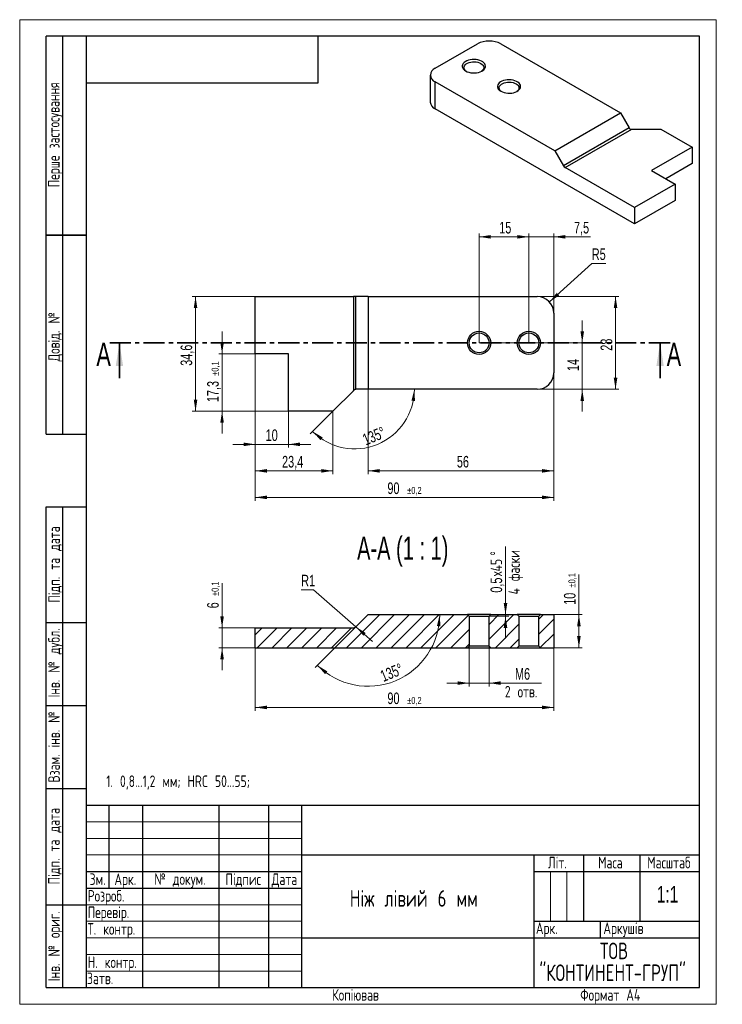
# Model space of a CAD drawing. Header units: millimetres. Extents: x 0 to 212, y 0 to 297.
import ezdxf

# ---------------------------------------------------------------- set-up
doc = ezdxf.new("R2010")
doc.units = ezdxf.units.MM
doc.linetypes.add('SLD-Сплошная', pattern=[0])
doc.linetypes.add('SLD-Тонкая-Толстая', pattern=[10.16, 6.35, -1.27, 1.27, -1.27])
doc.layers.add('ОСЕВЫЕ', color=7, linetype='SLD-Сплошная')
doc.styles.add('SLDTEXTSTYLE0', font='TXT', dxfattribs={"width": 0.7, "bigfont": 'bigfont'})
doc.styles.add('SLDTEXTSTYLE1', font='TXT', dxfattribs={"width": 0.7})
doc.styles.add('SLDTEXTSTYLE2', font='TXT', dxfattribs={"width": 0.645455})
doc.dimstyles.new('SLDDIMSTYLE0', dxfattribs={"dimtxt": 3.5, "dimasz": 3.5, "dimexe": 0, "dimexo": 0.0625, "dimgap": 0.875, "dimtad": 2, "dimrnd": 1e-09, "dimzin": 12, "dimdsep": 46, "dimtxsty": 'SLDTEXTSTYLE1', "dimsah": 1, "dimcen": 0.09, "dimadec": 0, "dimazin": 3, "dimtfac": 1, "dimtdec": 3, "dimtofl": 0, "dimtmove": 0, "dimatfit": 3, "dimfxl": 1, "dimfrac": 2, "dimtolj": 1, "dimtzin": 12, "dimarcsym": 0})
doc.dimstyles.new('SLDDIMSTYLE1', dxfattribs={"dimtxt": 3.5, "dimasz": 3.5, "dimexe": 0, "dimexo": 0.0625, "dimgap": 0.875, "dimtad": 2, "dimrnd": 1e-09, "dimzin": 12, "dimdsep": 46, "dimtxsty": 'SLDTEXTSTYLE1', "dimsah": 1, "dimcen": 0.09, "dimadec": 0, "dimazin": 3, "dimtfac": 1, "dimtdec": 3, "dimtmove": 0, "dimatfit": 0, "dimfxl": 1, "dimfrac": 2, "dimtolj": 1, "dimtzin": 12, "dimarcsym": 0})
doc.dimstyles.new('SLDDIMSTYLE10', dxfattribs={"dimtxt": 3.5, "dimasz": 3.5, "dimexe": 0, "dimexo": 0.0625, "dimgap": 0.875, "dimtad": 2, "dimrnd": 1e-09, "dimzin": 12, "dimdsep": 46, "dimtxsty": 'SLDTEXTSTYLE1', "dimsah": 1, "dimcen": 0.09, "dimadec": 0, "dimazin": 3, "dimtol": 1, "dimtp": 0.1, "dimtm": 0.1, "dimtfac": 1, "dimtdec": 1, "dimtmove": 0, "dimatfit": 0, "dimfxl": 1, "dimfrac": 2, "dimtolj": 1, "dimarcsym": 0})
doc.dimstyles.new('SLDDIMSTYLE11', dxfattribs={"dimtxt": 3.5, "dimasz": 3.5, "dimexe": 0, "dimexo": 0.0625, "dimgap": 0.875, "dimtad": 2, "dimdec": 1, "dimrnd": 1e-09, "dimdsep": 46, "dimtxsty": 'SLDTEXTSTYLE1', "dimsah": 1, "dimcen": 0.09, "dimadec": 0, "dimazin": 2, "dimtfac": 1, "dimtdec": 3, "dimtmove": 0, "dimatfit": 0, "dimfxl": 1, "dimfrac": 2, "dimtolj": 1, "dimtzin": 12, "dimarcsym": 0})
doc.dimstyles.new('SLDDIMSTYLE2', dxfattribs={"dimtxt": 3.5, "dimasz": 3.5, "dimexe": 0, "dimexo": 0.0625, "dimgap": 0.875, "dimtad": 0, "dimtih": 1, "dimtoh": 1, "dimrnd": 1e-09, "dimzin": 12, "dimdsep": 46, "dimtxsty": 'SLDTEXTSTYLE1', "dimsah": 1, "dimcen": 0, "dimadec": 0, "dimazin": 3, "dimtfac": 1, "dimtdec": 3, "dimtofl": 0, "dimtmove": 0, "dimatfit": 3, "dimfxl": 1, "dimfrac": 2, "dimtolj": 1, "dimtzin": 12, "dimarcsym": 0})
doc.dimstyles.new('SLDDIMSTYLE3', dxfattribs={"dimtxt": 3.5, "dimasz": 3.5, "dimexe": 0, "dimexo": 0.0625, "dimgap": 0.875, "dimtad": 2, "dimdec": 1, "dimrnd": 1e-09, "dimzin": 12, "dimdsep": 46, "dimtxsty": 'SLDTEXTSTYLE1', "dimsah": 1, "dimcen": 0.09, "dimadec": 0, "dimazin": 3, "dimtfac": 1, "dimtdec": 3, "dimtmove": 0, "dimatfit": 0, "dimfxl": 1, "dimfrac": 2, "dimtolj": 1, "dimtzin": 12, "dimarcsym": 0})
doc.dimstyles.new('SLDDIMSTYLE4', dxfattribs={"dimtxt": 3.5, "dimasz": 3.5, "dimexe": 0, "dimexo": 0.0625, "dimgap": 0.875, "dimtad": 2, "dimdec": 1, "dimrnd": 1e-09, "dimzin": 12, "dimdsep": 46, "dimtxsty": 'SLDTEXTSTYLE1', "dimsah": 1, "dimcen": 0.09, "dimadec": 0, "dimazin": 3, "dimtfac": 1, "dimtdec": 3, "dimtofl": 0, "dimtmove": 0, "dimatfit": 3, "dimfxl": 1, "dimfrac": 2, "dimtolj": 1, "dimtzin": 12, "dimarcsym": 0})
doc.dimstyles.new('SLDDIMSTYLE5', dxfattribs={"dimtxt": 3.5, "dimasz": 3.5, "dimexe": 0, "dimexo": 0.0625, "dimgap": 0.875, "dimtad": 2, "dimrnd": 1e-09, "dimzin": 12, "dimdsep": 46, "dimtxsty": 'SLDTEXTSTYLE1', "dimsah": 1, "dimcen": 0.09, "dimadec": 0, "dimazin": 3, "dimtol": 1, "dimtp": 0.2, "dimtm": 0.2, "dimtfac": 1, "dimtdec": 1, "dimtofl": 0, "dimtmove": 0, "dimatfit": 3, "dimfxl": 1, "dimfrac": 2, "dimtolj": 1, "dimarcsym": 0})
doc.dimstyles.new('SLDDIMSTYLE6', dxfattribs={"dimtxt": 3.5, "dimasz": 3.5, "dimexe": 0, "dimexo": 0.0625, "dimgap": 0.875, "dimtad": 2, "dimdec": 4, "dimzin": 12, "dimdsep": 46, "dimtxsty": 'SLDTEXTSTYLE1', "dimsah": 1, "dimcen": 0.09, "dimazin": 3, "dimtfac": 1, "dimtdec": 3, "dimtofl": 0, "dimtmove": 0, "dimatfit": 3, "dimfxl": 1, "dimfrac": 2, "dimtolj": 1, "dimtzin": 12, "dimarcsym": 0})
doc.dimstyles.new('SLDDIMSTYLE7', dxfattribs={"dimtxt": 3.5, "dimasz": 3.5, "dimexe": 0, "dimexo": 0.0625, "dimgap": 0.875, "dimtad": 2, "dimdec": 1, "dimrnd": 1e-09, "dimzin": 12, "dimdsep": 46, "dimtxsty": 'SLDTEXTSTYLE1', "dimsah": 1, "dimcen": 0.09, "dimadec": 0, "dimazin": 3, "dimtol": 1, "dimtp": 0.1, "dimtm": 0.1, "dimtfac": 1, "dimtdec": 1, "dimtmove": 0, "dimatfit": 0, "dimfxl": 1, "dimfrac": 2, "dimtolj": 1, "dimarcsym": 0})
doc.dimstyles.new('SLDDIMSTYLE8', dxfattribs={"dimtxt": 3.5, "dimasz": 3.5, "dimexe": 0, "dimexo": 0.0625, "dimgap": 0.875, "dimtad": 0, "dimtih": 1, "dimtoh": 1, "dimrnd": 1e-09, "dimzin": 12, "dimdsep": 46, "dimtxsty": 'SLDTEXTSTYLE1', "dimsah": 1, "dimcen": 0, "dimadec": 0, "dimazin": 3, "dimtfac": 1, "dimtdec": 3, "dimtofl": 0, "dimtmove": 1, "dimatfit": 3, "dimfxl": 1, "dimfrac": 2, "dimtolj": 1, "dimtzin": 12, "dimarcsym": 0})
doc.dimstyles.new('SLDDIMSTYLE9', dxfattribs={"dimtxt": 3.5, "dimasz": 3.5, "dimexe": 0, "dimexo": 0.0625, "dimgap": 0.875, "dimtad": 2, "dimrnd": 1e-09, "dimzin": 12, "dimdsep": 46, "dimtxsty": 'SLDTEXTSTYLE1', "dimsah": 1, "dimcen": 0.09, "dimadec": 0, "dimazin": 3, "dimtol": 1, "dimtp": 0.1, "dimtm": 0.1, "dimtfac": 1, "dimtdec": 1, "dimtofl": 0, "dimtmove": 0, "dimatfit": 3, "dimfxl": 1, "dimfrac": 2, "dimtolj": 1, "dimarcsym": 0})

# ---------------------------------------------------------------- blocks, each defined once
blk = doc.blocks.new('SW_NOTE_0')
at = {"color": 0, "linetype": 'Continuous', "lineweight": 0, "char_height": 5, "attachment_point": 2, "style": 'SLDTEXTSTYLE0'}
for s, insert in [('ТОВ', (4.69, 6.45)), ('"КОНТИНЕНТ-ГРУП"', (4.28, -0.14))]:
    blk.add_mtext(s, dxfattribs=dict(at, insert=insert))
blk = doc.blocks.new('_D')
at = {"color": 7, "linetype": 'SLD-Сплошная', "lineweight": 0}
for p, q in [((156.03, 213.49), (180.66, 213.49)), ((179.66, 213.49), (179.66, 185.49)), ((156.03, 185.49), (180.66, 185.49))]:
    blk.add_line(p, q, dxfattribs=at)
at = {"color": 7, "linetype": 'SLD-Сплошная', "lineweight": 18}
for points in [[(179.66, 213.49), (179.12, 209.99), (180.2, 209.99)], [(179.66, 185.49), (180.2, 188.99), (179.12, 188.99)]]:
    blk.add_solid(points, dxfattribs=at)
at = {"color": 7, "linetype": 'SLD-Сплошная', "lineweight": 18, "insert": (175.15, 197.13), "char_height": 3.5, "attachment_point": 1, "rotation": 90, "style": 'SLDTEXTSTYLE1'}
blk.add_mtext('28', dxfattribs=at)
blk = doc.blocks.new('_D_1')
at = {"color": 7, "linetype": 'SLD-Сплошная', "lineweight": 0}
for p, q in [((169.62, 199.49), (169.62, 206.22)), ((138.53, 199.49), (170.62, 199.49)), ((169.62, 199.49), (169.62, 185.49)), ((156.03, 185.49), (170.62, 185.49)), ((169.62, 185.49), (169.62, 178.76))]:
    blk.add_line(p, q, dxfattribs=at)
at = {"color": 7, "linetype": 'SLD-Сплошная', "lineweight": 18}
for points in [[(169.62, 199.49), (170.16, 202.99), (169.08, 202.99)], [(169.62, 185.49), (169.08, 181.99), (170.16, 181.99)]]:
    blk.add_solid(points, dxfattribs=at)
at = {"color": 7, "linetype": 'SLD-Сплошная', "lineweight": 18, "insert": (165.11, 191), "char_height": 3.5, "attachment_point": 1, "rotation": 90, "style": 'SLDTEXTSTYLE1'}
blk.add_mtext('14', dxfattribs=at)
blk = doc.blocks.new('_D_2')
at = {"color": 7, "linetype": 'SLD-Сплошная', "lineweight": 0}
for p, q in [((159.72, 211.85), (172.51, 223.49)), ((172.51, 223.49), (176.74, 223.49))]:
    blk.add_line(p, q, dxfattribs=at)
at = {"color": 7, "linetype": 'SLD-Сплошная', "lineweight": 18}
blk.add_solid([(159.72, 211.85), (162.67, 213.81), (161.95, 214.61)], dxfattribs=at)
at = {"color": 7, "linetype": 'SLD-Сплошная', "lineweight": 18, "insert": (172.51, 228), "char_height": 3.5, "attachment_point": 1, "style": 'SLDTEXTSTYLE1'}
blk.add_mtext('R5', dxfattribs=at)
blk = doc.blocks.new('_D_3')
at = {"color": 7, "linetype": 'SLD-Сплошная', "lineweight": 0}
for p, q in [((138.52, 199.5), (138.52, 232.49)), ((153.52, 199.5), (153.52, 232.49)), ((138.52, 231.49), (153.52, 231.49))]:
    blk.add_line(p, q, dxfattribs=at)
at = {"color": 7, "linetype": 'SLD-Сплошная', "lineweight": 18}
for points in [[(138.52, 231.49), (142.02, 230.95), (142.02, 232.03)], [(153.52, 231.49), (150.02, 232.03), (150.02, 230.95)]]:
    blk.add_solid(points, dxfattribs=at)
at = {"color": 7, "linetype": 'SLD-Сплошная', "lineweight": 18, "insert": (144.59, 236), "char_height": 3.5, "attachment_point": 1, "style": 'SLDTEXTSTYLE1'}
blk.add_mtext('15', dxfattribs=at)
blk = doc.blocks.new('_D_4')
at = {"color": 7, "linetype": 'SLD-Сплошная', "lineweight": 0}
for p, q in [((153.52, 199.5), (153.52, 232.49)), ((161.02, 208.5), (161.02, 232.49)), ((153.52, 231.49), (146.79, 231.49)), ((153.52, 231.49), (161.02, 231.49)), ((161.02, 231.49), (172.11, 231.49))]:
    blk.add_line(p, q, dxfattribs=at)
at = {"color": 7, "linetype": 'SLD-Сплошная', "lineweight": 18}
for points in [[(153.52, 231.49), (150.02, 232.03), (150.02, 230.95)], [(161.02, 231.49), (164.52, 230.95), (164.52, 232.03)]]:
    blk.add_solid(points, dxfattribs=at)
at = {"color": 7, "linetype": 'SLD-Сплошная', "lineweight": 18, "insert": (167.13, 236), "char_height": 3.5, "attachment_point": 1, "style": 'SLDTEXTSTYLE1'}
blk.add_mtext('7,5', dxfattribs=at)
blk = doc.blocks.new('_D_5')
at = {"color": 7, "linetype": 'SLD-Сплошная', "lineweight": 0}
for p, q in [((161.02, 190.48), (161.02, 159.89)), ((105.02, 185.48), (105.02, 159.89)), ((105.02, 160.89), (161.02, 160.89))]:
    blk.add_line(p, q, dxfattribs=at)
at = {"color": 7, "linetype": 'SLD-Сплошная', "lineweight": 18}
for points in [[(105.02, 160.89), (108.52, 160.35), (108.52, 161.43)], [(161.02, 160.89), (157.52, 161.43), (157.52, 160.35)]]:
    blk.add_solid(points, dxfattribs=at)
at = {"color": 7, "linetype": 'SLD-Сплошная', "lineweight": 18, "insert": (131.82, 165.4), "char_height": 3.5, "attachment_point": 1, "style": 'SLDTEXTSTYLE1'}
blk.add_mtext('56', dxfattribs=at)
blk = doc.blocks.new('_D_6')
at = {"color": 7, "linetype": 'SLD-Сплошная', "lineweight": 0}
for p, q in [((71.02, 196.18), (71.02, 159.89)), ((94.42, 178.88), (94.42, 159.89)), ((71.02, 160.89), (94.42, 160.89))]:
    blk.add_line(p, q, dxfattribs=at)
at = {"color": 7, "linetype": 'SLD-Сплошная', "lineweight": 18}
for points in [[(71.02, 160.89), (74.52, 160.35), (74.52, 161.43)], [(94.42, 160.89), (90.92, 161.43), (90.92, 160.35)]]:
    blk.add_solid(points, dxfattribs=at)
at = {"color": 7, "linetype": 'SLD-Сплошная', "lineweight": 18, "insert": (79.11, 165.4), "char_height": 3.5, "attachment_point": 1, "style": 'SLDTEXTSTYLE1'}
blk.add_mtext('23,4', dxfattribs=at)
blk = doc.blocks.new('_D_7')
at = {"color": 7, "linetype": 'SLD-Сплошная', "lineweight": 0}
for p, q in [((71.02, 196.18), (71.02, 167.89)), ((81.02, 178.88), (81.02, 167.89)), ((71.02, 168.89), (64.29, 168.89)), ((71.02, 168.89), (81.02, 168.89)), ((81.02, 168.89), (87.75, 168.89))]:
    blk.add_line(p, q, dxfattribs=at)
at = {"color": 7, "linetype": 'SLD-Сплошная', "lineweight": 18}
for points in [[(71.02, 168.89), (67.52, 169.43), (67.52, 168.35)], [(81.02, 168.89), (84.52, 168.35), (84.52, 169.43)]]:
    blk.add_solid(points, dxfattribs=at)
at = {"color": 7, "linetype": 'SLD-Сплошная', "lineweight": 18, "insert": (74.16, 173.4), "char_height": 3.5, "attachment_point": 1, "style": 'SLDTEXTSTYLE1'}
blk.add_mtext('10', dxfattribs=at)
blk = doc.blocks.new('_D_8')
at = {"color": 7, "linetype": 'SLD-Сплошная', "lineweight": 0}
for p, q in [((71.02, 196.18), (71.02, 151.89)), ((161.02, 190.48), (161.02, 151.89)), ((71.02, 152.89), (161.02, 152.89))]:
    blk.add_line(p, q, dxfattribs=at)
at = {"color": 7, "linetype": 'SLD-Сплошная', "lineweight": 18}
for points in [[(71.02, 152.89), (74.52, 152.35), (74.52, 153.43)], [(161.02, 152.89), (157.52, 153.43), (157.52, 152.35)]]:
    blk.add_solid(points, dxfattribs=at)
at = {"color": 7, "linetype": 'SLD-Сплошная', "lineweight": 18, "attachment_point": 1, "style": 'SLDTEXTSTYLE1'}
for s, insert, char_height in [('90', (110.87, 157.4), 3.5), ('±0,2', (116.84, 156.04), 2.1)]:
    blk.add_mtext(s, dxfattribs=dict(at, insert=insert, char_height=char_height))
blk = doc.blocks.new('_D_9')
at = {"color": 7, "linetype": 'SLD-Сплошная', "lineweight": 0}
blk.add_line((94.41, 178.88), (87.61, 172.08), dxfattribs=at)
at = {"color": 7, "linetype": 'SLD-Сплошная', "lineweight": 18}
blk.add_arc((101.02, 185.49), 17.97, 225, 0, dxfattribs=at)
for points in [[(118.99, 185.49), (118.12, 182.06), (119.19, 181.95)], [(88.32, 172.78), (90.68, 170.14), (91.36, 170.97)]]:
    blk.add_solid(points, dxfattribs=at)
at = {"color": 7, "linetype": 'SLD-Сплошная', "lineweight": 18, "insert": (103.01, 171.75), "char_height": 3.5, "attachment_point": 1, "rotation": 22.5, "style": 'SLDTEXTSTYLE1'}
blk.add_mtext('135°', dxfattribs=at)
blk = doc.blocks.new('_D_10')
at = {"color": 7, "linetype": 'SLD-Сплошная', "lineweight": 0}
for p, q in [((71.01, 213.49), (52.02, 213.49)), ((53.02, 178.89), (53.02, 213.49)), ((81.01, 178.89), (52.02, 178.89))]:
    blk.add_line(p, q, dxfattribs=at)
at = {"color": 7, "linetype": 'SLD-Сплошная', "lineweight": 18}
for points in [[(53.02, 213.49), (52.48, 209.99), (53.56, 209.99)], [(53.02, 178.89), (53.56, 182.39), (52.48, 182.39)]]:
    blk.add_solid(points, dxfattribs=at)
at = {"color": 7, "linetype": 'SLD-Сплошная', "lineweight": 18, "insert": (48.51, 192.58), "char_height": 3.5, "attachment_point": 1, "rotation": 90, "style": 'SLDTEXTSTYLE1'}
blk.add_mtext('34,6', dxfattribs=at)
blk = doc.blocks.new('_D_11')
at = {"color": 7, "linetype": 'SLD-Сплошная', "lineweight": 0}
for p, q in [((61.02, 196.19), (61.02, 202.92)), ((71.01, 196.19), (60.02, 196.19)), ((61.02, 178.89), (61.02, 196.19)), ((81.01, 178.89), (60.02, 178.89)), ((61.02, 178.89), (61.02, 172.16))]:
    blk.add_line(p, q, dxfattribs=at)
at = {"color": 7, "linetype": 'SLD-Сплошная', "lineweight": 18}
for points in [[(61.02, 196.19), (61.56, 199.69), (60.48, 199.69)], [(61.02, 178.89), (60.48, 175.39), (61.56, 175.39)]]:
    blk.add_solid(points, dxfattribs=at)
at = {"color": 7, "linetype": 'SLD-Сплошная', "lineweight": 18, "attachment_point": 1, "rotation": 90, "style": 'SLDTEXTSTYLE1'}
for s, insert, char_height in [('±0,1', (57.87, 189.58), 2.1), ('17,3', (56.51, 181.62), 3.5)]:
    blk.add_mtext(s, dxfattribs=dict(at, insert=insert, char_height=char_height))
blk = doc.blocks.new('_D_12')
at = {"color": 7, "linetype": 'SLD-Сплошная', "lineweight": 0}
for p, q in [((71.02, 107.51), (71.02, 88.52)), ((161.02, 107.51), (161.02, 88.52)), ((71.02, 89.52), (161.02, 89.52))]:
    blk.add_line(p, q, dxfattribs=at)
at = {"color": 7, "linetype": 'SLD-Сплошная', "lineweight": 18}
for points in [[(71.02, 89.52), (74.52, 88.98), (74.52, 90.06)], [(161.02, 89.52), (157.52, 90.06), (157.52, 88.98)]]:
    blk.add_solid(points, dxfattribs=at)
at = {"color": 7, "linetype": 'SLD-Сплошная', "lineweight": 18, "attachment_point": 1, "style": 'SLDTEXTSTYLE1'}
for s, insert, char_height in [('90', (110.87, 94.03), 3.5), ('±0,2', (116.84, 92.67), 2.1)]:
    blk.add_mtext(s, dxfattribs=dict(at, insert=insert, char_height=char_height))
blk = doc.blocks.new('_D_13')
at = {"color": 7, "linetype": 'SLD-Сплошная', "lineweight": 0}
for p, q in [((88.61, 125.02), (84.88, 125.02)), ((101.36, 113.86), (88.61, 125.02)), ((101.36, 113.86), (106.42, 109.43))]:
    blk.add_line(p, q, dxfattribs=at)
at = {"color": 7, "linetype": 'SLD-Сплошная', "lineweight": 18}
blk.add_solid([(101.36, 113.86), (103.64, 111.15), (104.35, 111.96)], dxfattribs=at)
at = {"color": 7, "linetype": 'SLD-Сплошная', "lineweight": 18, "insert": (84.88, 129.53), "char_height": 3.5, "attachment_point": 1, "style": 'SLDTEXTSTYLE1'}
blk.add_mtext('R1', dxfattribs=at)
blk = doc.blocks.new('_D_14')
at = {"color": 7, "linetype": 'SLD-Сплошная', "lineweight": 0}
for p, q in [((168.61, 117.52), (168.61, 129.58)), ((161.03, 117.52), (169.61, 117.52)), ((168.61, 117.52), (168.61, 107.52)), ((161.03, 107.52), (169.61, 107.52))]:
    blk.add_line(p, q, dxfattribs=at)
at = {"color": 7, "linetype": 'SLD-Сплошная', "lineweight": 18}
for points in [[(168.61, 117.52), (168.07, 114.02), (169.15, 114.02)], [(168.61, 107.52), (169.15, 111.02), (168.07, 111.02)]]:
    blk.add_solid(points, dxfattribs=at)
at = {"color": 7, "linetype": 'SLD-Сплошная', "lineweight": 18, "attachment_point": 1, "rotation": 90, "style": 'SLDTEXTSTYLE1'}
for s, insert, char_height in [('±0,1', (165.46, 125.69), 2.1), ('10', (164.1, 120.47), 3.5)]:
    blk.add_mtext(s, dxfattribs=dict(at, insert=insert, char_height=char_height))
blk = doc.blocks.new('_D_15')
at = {"color": 7, "linetype": 'SLD-Сплошная', "lineweight": 0}
for p, q in [((61.02, 113.52), (61.02, 127.03)), ((71.01, 113.52), (60.02, 113.52)), ((61.02, 107.52), (61.02, 113.52)), ((71.01, 107.52), (60.02, 107.52)), ((61.02, 107.52), (61.02, 100.79))]:
    blk.add_line(p, q, dxfattribs=at)
at = {"color": 7, "linetype": 'SLD-Сплошная', "lineweight": 18}
for points in [[(61.02, 113.52), (61.56, 117.02), (60.48, 117.02)], [(61.02, 107.52), (60.48, 104.02), (61.56, 104.02)]]:
    blk.add_solid(points, dxfattribs=at)
at = {"color": 7, "linetype": 'SLD-Сплошная', "lineweight": 18, "attachment_point": 1, "rotation": 90, "style": 'SLDTEXTSTYLE1'}
for s, insert, char_height in [('±0,1', (57.87, 123.15), 2.1), ('6', (56.51, 119.41), 3.5)]:
    blk.add_mtext(s, dxfattribs=dict(at, insert=insert, char_height=char_height))
blk = doc.blocks.new('_D_16')
at = {"color": 7, "linetype": 'SLD-Сплошная', "lineweight": 0}
blk.add_line((101.31, 113.81), (89.04, 101.53), dxfattribs=at)
at = {"color": 7, "linetype": 'SLD-Сплошная', "lineweight": 18}
blk.add_arc((105.02, 117.52), 21.61, 225, 0, dxfattribs=at)
for points in [[(126.63, 117.52), (125.81, 114.07), (126.88, 113.99)], [(89.74, 102.24), (92.06, 99.56), (92.76, 100.38)]]:
    blk.add_solid(points, dxfattribs=at)
at = {"color": 7, "linetype": 'SLD-Сплошная', "lineweight": 18, "insert": (108.33, 100.4), "char_height": 3.5, "attachment_point": 1, "rotation": 22.2363, "style": 'SLDTEXTSTYLE1'}
blk.add_mtext('135°', dxfattribs=at)
blk = doc.blocks.new('_D_17')
at = {"color": 7, "linetype": 'SLD-Сплошная', "lineweight": 0}
for p, q in [((135.52, 108.01), (135.52, 95.86)), ((141.52, 108.01), (141.52, 95.86)), ((135.52, 96.86), (128.79, 96.86)), ((135.52, 96.86), (141.52, 96.86)), ((141.52, 96.86), (157.35, 96.86))]:
    blk.add_line(p, q, dxfattribs=at)
at = {"color": 7, "linetype": 'SLD-Сплошная', "lineweight": 18}
for points in [[(135.52, 96.86), (132.02, 97.4), (132.02, 96.32)], [(141.52, 96.86), (145.02, 96.32), (145.02, 97.4)]]:
    blk.add_solid(points, dxfattribs=at)
at = {"color": 7, "linetype": 'SLD-Сплошная', "lineweight": 18, "char_height": 3.5, "attachment_point": 1}
for s, insert, style in [('M', (149.33, 101.38), 'SLDTEXTSTYLE1'), ('6', (152.07, 101.38), 'SLDTEXTSTYLE1'), ('2 отв.', (146.28, 96.03), 'SLDTEXTSTYLE0')]:
    blk.add_mtext(s, dxfattribs=dict(at, insert=insert, style=style))
blk = doc.blocks.new('_D_18')
at = {"color": 7, "linetype": 'SLD-Сплошная', "lineweight": 0}
for p, q in [((146.48, 117.52), (146.48, 138.02)), ((141.53, 117.02), (147.48, 117.02)), ((142.03, 117.52), (147.48, 117.52)), ((146.48, 117.02), (146.48, 117.52)), ((146.48, 117.02), (146.48, 110.29))]:
    blk.add_line(p, q, dxfattribs=at)
at = {"color": 7, "linetype": 'SLD-Сплошная', "lineweight": 18}
for points in [[(146.48, 117.52), (147.02, 121.02), (145.94, 121.02)], [(146.48, 117.02), (145.94, 113.52), (147.02, 113.52)]]:
    blk.add_solid(points, dxfattribs=at)
at = {"color": 7, "linetype": 'SLD-Сплошная', "lineweight": 18, "char_height": 3.5, "attachment_point": 1, "rotation": 90}
for s, insert, style in [('4 фаски', (147.31, 123.6), 'SLDTEXTSTYLE0'), ('%%d', (141.96, 135.34), 'SLDTEXTSTYLE1'), ('х45', (141.96, 129.12), 'SLDTEXTSTYLE0'), ('0,5', (141.96, 124.14), 'SLDTEXTSTYLE1')]:
    blk.add_mtext(s, dxfattribs=dict(at, insert=insert, style=style))

msp = doc.modelspace()

# ---------------------------------------------------------------- hatches: boundary and pattern name
at = {"linetype": 'SLD-Сплошная', "lineweight": 18}
h = msp.add_hatch(dxfattribs=at)
h.set_pattern_fill('ANSI31', style=0)
edge = h.paths.add_edge_path(flags=0)
edge.add_line((71.02184, 113.51935), (71.02184, 107.51935))
edge.add_line((71.02184, 107.51935), (135.02184, 107.51935))
edge.add_line((135.02184, 107.51935), (135.52184, 108.01935))
edge.add_line((135.52184, 108.01935), (135.52184, 117.01935))
edge.add_line((135.52184, 117.01935), (135.02184, 117.51935))
edge.add_line((135.02184, 117.51935), (105.02184, 117.51935))
edge.add_line((105.02184, 117.51935), (101.31474, 113.81224))
edge.add_arc((100.60763, 114.51935), 1, 270, 315, ccw=False)
edge.add_line((100.60763, 113.51935), (71.02184, 113.51935))
h = msp.add_hatch(dxfattribs=at)
h.set_pattern_fill('ANSI31', style=0)
h.paths.add_polyline_path([(141.52184, 117.01935), (141.52184, 108.01935), (142.02184, 107.51935), (150.02184, 107.51935), (150.52184, 108.01935), (150.52184, 117.01935), (150.02184, 117.51935), (142.02184, 117.51935)], flags=0)
h = msp.add_hatch(dxfattribs=at)
h.set_pattern_fill('ANSI31', style=0)
h.paths.add_polyline_path([(156.52184, 108.01935), (157.02184, 107.51935), (161.02184, 107.51935), (161.02184, 117.51935), (157.02184, 117.51935), (156.52184, 117.01935)], flags=0)

# ---------------------------------------------------------------- linework, layer by layer
at = {"color": 7, "linetype": 'SLD-Сплошная', "lineweight": 25}
for p, q in [((8, 172), (8, 292)), ((20, 292), (8, 292)), ((8, 172), (8, 292)), ((13, 172), (13, 292)), ((13, 172), (13, 292)), ((20, 292), (20, 5)), ((205, 292), (20, 292)), ((20, 292), (20, 5)), ((90, 278), (90, 292)), ((205, 5), (205, 292)), ((125.27042, 282.34898), (137.99834, 289.69484)), ((145.06941, 289.69484), (181.13186, 268.88157)), ((123.80595, 280.30846), (123.80595, 272.14205)), ((20, 278), (90, 278)), ((125.27042, 270.10153), (125.27042, 278.26794)), ((161.33287, 257.45468), (125.27042, 278.26794)), ((185.3745, 235.41275), (125.27042, 270.10153)), ((161.33287, 257.45468), (181.13186, 268.88157)), ((181.13186, 268.88157), (183.75318, 264.34131)), ((183.75318, 264.34131), (163.95419, 252.91442)), ((164.45419, 252.38666), (184.54607, 263.98259)), ((184.54607, 263.98259), (193.29409, 263.98259)), ((193.29409, 263.98259), (202.76932, 258.51401)), ((202.76932, 258.51401), (190.53638, 251.45382)), ((202.76932, 258.51401), (202.76932, 253.61416)), ((161.33287, 257.45468), (163.95419, 252.91442)), ((202.76932, 253.61416), (194.78128, 249.00389)), ((185.3745, 240.3126), (164.45419, 252.38666)), ((190.53638, 251.45382), (197.60744, 247.37279)), ((197.60744, 247.37279), (185.3745, 240.3126)), ((197.60744, 247.37279), (197.60744, 242.47294)), ((197.60744, 242.47294), (185.3745, 235.41275)), ((185.3745, 240.3126), (185.3745, 235.41275)), ((8, 232), (20, 232)), ((20, 232), (8, 232)), ((71.02184, 196.1877), (71.02184, 213.4877)), ((71.02184, 213.4877), (100.60763, 213.4877)), ((100.60763, 213.4877), (100.60763, 185.07348)), ((101.31474, 213.4877), (100.60763, 213.4877)), ((101.31474, 185.4877), (101.31474, 213.4877)), ((105.02184, 213.4877), (101.31474, 213.4877)), ((105.02184, 213.4877), (105.02184, 185.4877)), ((105.02184, 213.4877), (156.02184, 213.4877)), ((161.02184, 208.4877), (161.02184, 190.4877)), ((81.02184, 196.1877), (71.02184, 196.1877)), ((81.02184, 178.8877), (81.02184, 196.1877)), ((100.60763, 185.07348), (94.42184, 178.8877)), ((100.60763, 185.07348), (101.02184, 185.4877)), ((101.02184, 185.4877), (101.31474, 185.4877)), ((105.02184, 185.4877), (101.31474, 185.4877)), ((156.02184, 185.4877), (105.02184, 185.4877)), ((94.42184, 178.8877), (81.02184, 178.8877)), ((8, 172), (20, 172)), ((8, 5), (8, 150)), ((8, 150), (20, 150)), ((13, 5), (13, 150)), ((101.31474, 113.81224), (105.02184, 117.51935)), ((105.02184, 117.51935), (135.02184, 117.51935)), ((135.52184, 117.01935), (135.02184, 117.51935)), ((142.02184, 117.51935), (135.02184, 117.51935)), ((135.52184, 117.01935), (141.52184, 117.01935)), ((135.52184, 117.01935), (135.52184, 108.01935)), ((142.02184, 117.51935), (141.52184, 117.01935)), ((141.52184, 108.01935), (141.52184, 117.01935)), ((142.02184, 117.51935), (150.02184, 117.51935)), ((150.52184, 117.01935), (150.02184, 117.51935)), ((157.02184, 117.51935), (150.02184, 117.51935)), ((150.52184, 117.01935), (150.52184, 108.01935)), ((150.52184, 117.01935), (156.52184, 117.01935)), ((157.02184, 117.51935), (156.52184, 117.01935)), ((156.52184, 108.01935), (156.52184, 117.01935)), ((157.02184, 117.51935), (161.02184, 117.51935)), ((161.02184, 117.51935), (161.02184, 107.51935)), ((20, 115), (8, 115)), ((71.02184, 113.51935), (100.60763, 113.51935)), ((71.02184, 107.51935), (71.02184, 113.51935)), ((71.02184, 107.51935), (135.02184, 107.51935)), ((135.02184, 107.51935), (135.52184, 108.01935)), ((135.02184, 107.51935), (142.02184, 107.51935)), ((141.52184, 108.01935), (135.52184, 108.01935)), ((141.52184, 108.01935), (142.02184, 107.51935)), ((142.02184, 107.51935), (150.02184, 107.51935)), ((150.02184, 107.51935), (150.52184, 108.01935)), ((150.02184, 107.51935), (157.02184, 107.51935)), ((156.52184, 108.01935), (150.52184, 108.01935)), ((156.52184, 108.01935), (157.02184, 107.51935)), ((157.02184, 107.51935), (161.02184, 107.51935)), ((20, 90), (8, 90)), ((20, 65), (8, 65)), ((20, 60), (205, 60)), ((20, 60), (20, 5)), ((27, 35), (27, 60)), ((37, 60), (37, 5)), ((60, 60), (60, 5)), ((75, 60), (75, 5)), ((85, 60), (85, 5)), ((85, 45), (205, 45)), ((155, 45), (155, 5)), ((170, 45), (170, 25)), ((187, 45), (187, 25)), ((20, 40), (85, 40)), ((155, 40), (205, 40)), ((20, 35), (85, 35)), ((8, 30), (20, 30)), ((155, 25), (205, 25)), ((175, 25), (175, 20)), ((85, 20), (205, 20)), ((8, 5), (20, 5)), ((20, 5), (205, 5))]:
    msp.add_line(p, q, dxfattribs=at)
at = {"color": 7, "linetype": 'SLD-Тонкая-Толстая', "lineweight": 35}
msp.add_line((196.08558, 199.4877), (27.07722, 199.4877), dxfattribs=at)
at = {"color": 7, "linetype": 'SLD-Сплошная', "lineweight": 35}
for p, q in [((30.07722, 188.8477), (30.07722, 199.4877)), ((193.08558, 188.8477), (193.08558, 199.4877))]:
    msp.add_line(p, q, dxfattribs=at)
at = {"color": 7, "linetype": 'SLD-Сплошная', "lineweight": 18}
for p, q in [((17.9, 172), (14.4, 172)), ((20, 55), (85, 55)), ((20, 50), (85, 50)), ((20, 45), (85, 45)), ((160, 40), (160, 25)), ((165, 40), (165, 25)), ((20, 30), (85, 30)), ((20, 25), (85, 25)), ((20, 20), (85, 20)), ((20, 15), (85, 15)), ((20, 10), (85, 10))]:
    msp.add_line(p, q, dxfattribs=at)
at = {"color": 7, "linetype": 'SLD-Сплошная', "lineweight": 25, "flags": 128}
for points in [[(134.46281, 281.53277), (134.91666, 281.31192), (135.42866, 281.13852), (135.98407, 281.01755), (136.56691, 280.95249), (137.16041, 280.94522), (137.74752, 280.99594), (138.31132, 281.1032), (138.8356, 281.2639), (139.30529, 281.47344), (139.70686, 281.72577), (140.02877, 282.01364), (140.26176, 282.32876), (140.39912, 282.66208), (140.43689, 283.00401), (140.37401, 283.3447), (140.21226, 283.67435), (139.95631, 283.98349), (139.61352, 284.26321), (139.19376, 284.50548), (138.70909, 284.70332), (138.17345, 284.85104), (137.60227, 284.94439), (137.01197, 284.98069), (136.41953, 284.95888), (135.842, 284.87961), (135.29599, 284.74514), (134.79721, 284.55935), (134.36, 284.32759), (133.99695, 284.05651), (133.7185, 283.75392), (133.53266, 283.42852), (133.44478, 283.08968), (133.45738, 282.74714), (133.5701, 282.41076), (133.7797, 282.09021), (134.08015, 281.79471), (134.46281, 281.53277)], [(134.65202, 281.43134), (134.46269, 281.57431), (134.1933, 281.85345), (134.01737, 282.1564), (133.94088, 282.47285), (133.96645, 282.79202), (134.0932, 283.10305), (134.31682, 283.39534), (134.62968, 283.65893), (135.02114, 283.88486), (135.47787, 284.06543), (135.98431, 284.19449), (136.52321, 284.26764), (137.07623, 284.2824), (137.62453, 284.23826), (138.14945, 284.13672), (138.63309, 283.98124), (139.059, 283.77712), (139.41267, 283.53131), (139.68206, 283.25217), (139.858, 282.94922), (139.93448, 282.63277), (139.90891, 282.3136), (139.78216, 282.00258), (139.55855, 281.71029), (139.24568, 281.44669), (139.22334, 281.43134)], [(145.06941, 275.41122), (145.52326, 275.19037), (146.03526, 275.01697), (146.59067, 274.896), (147.17351, 274.83094), (147.76702, 274.82367), (148.35412, 274.87439), (148.91792, 274.98165), (149.44221, 275.14235), (149.91189, 275.35189), (150.31347, 275.60422), (150.63538, 275.89209), (150.86836, 276.20722), (151.00572, 276.54054), (151.0435, 276.88246), (150.98061, 277.22315), (150.81886, 277.5528), (150.56291, 277.86194), (150.22013, 278.14167), (149.80036, 278.38393), (149.31569, 278.58177), (148.78006, 278.72949), (148.20887, 278.82284), (147.61857, 278.85914), (147.02613, 278.83733), (146.4486, 278.75806), (145.90259, 278.62359), (145.40381, 278.4378), (144.9666, 278.20604), (144.60355, 277.93496), (144.3251, 277.63237), (144.13926, 277.30697), (144.05138, 276.96813), (144.06398, 276.62559), (144.1767, 276.28921), (144.3863, 275.96866), (144.68675, 275.67316), (145.06941, 275.41122)], [(145.25862, 275.30979), (145.06929, 275.45276), (144.7999, 275.7319), (144.62397, 276.03485), (144.54749, 276.3513), (144.57305, 276.67047), (144.6998, 276.9815), (144.92342, 277.27379), (145.23628, 277.53738), (145.62774, 277.76331), (146.08447, 277.94388), (146.59091, 278.07294), (147.12981, 278.14609), (147.68283, 278.16085), (148.23114, 278.11671), (148.75605, 278.01517), (149.23969, 277.85969), (149.6656, 277.65557), (150.01928, 277.40976), (150.28867, 277.13063), (150.4646, 276.82768), (150.54108, 276.51123), (150.51552, 276.19205), (150.38877, 275.88103), (150.16515, 275.58874), (149.85229, 275.32514), (149.82994, 275.30979)]]:
    msp.add_lwpolyline(points, dxfattribs=at)
at = {"color": 7, "linetype": 'SLD-Сплошная', "lineweight": 25}
for centre, radius in [((138.52184, 199.4877), 3.5), ((138.52184, 199.4877), 3), ((153.52184, 199.4877), 3.5), ((153.52184, 199.4877), 3)]:
    msp.add_circle(centre, radius, dxfattribs=at)
for centre, radius, start, end in [((141.53388, 282.90378), 7.65627, 62.4977878, 117.5022122), ((126.0642, 280.30846), 2.18947, 111.2565529, 248.7434471), ((126.28593, 272.37613), 2.491, 185.3922479, 245.9412955), ((185.19792, 265.172), 1.66653, 209.8977016, 222.0429943), ((165.2174, 253.61045), 1.44228, 208.8548821, 238.0505813), ((156.02184, 208.4877), 5, 0, 90), ((156.02184, 190.4877), 5, 270, 0), ((100.60763, 114.51935), 1, 270, 315)]:
    msp.add_arc(centre, radius, start, end, dxfattribs=at)
msp.add_ellipse((184.54607, 264.79923), major_axis=(1.41421, 0), ratio=0.577452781, start_param=4.285310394, end_param=4.71238898, dxfattribs=at)
at = {"color": 7, "linetype": 'SLD-Сплошная', "lineweight": 35}
for points in [[(30.07722, 199.4877), (28.95722, 192.4877), (31.19722, 192.4877)], [(193.08558, 199.4877), (191.96558, 192.4877), (194.20558, 192.4877)]]:
    msp.add_solid(points, dxfattribs=at)
at = {"layer": 'ОСЕВЫЕ', "lineweight": 18}
for p, q in [((0, 297), (210, 297)), ((0, 297), (0, 0)), ((210, 297), (210, 0)), ((0, 0), (210, 0))]:
    msp.add_line(p, q, dxfattribs=at)

# ---------------------------------------------------------------- block references
at = {"color": 7, "linetype": 'Continuous', "lineweight": 0}
msp.add_blockref('SW_NOTE_0', (174.5054, 12.10942), dxfattribs=at)

# ---------------------------------------------------------------- texts
at = {"color": 7, "linetype": 'Continuous', "lineweight": 0, "char_height": 3.5, "attachment_point": 2, "rotation": 90, "style": 'SLDTEXTSTYLE0'}
for s, insert in [('Перше застосування', (8.52089, 262.26728)), ('Довід. №', (8.58969, 201.33099)), ('Підп. та дата', (8.6429, 132.64523)), ('Інв. № дубл.', (8.60058, 102.98403)), ('Взам. інв. №', (8.60962, 77.60421)), ('Підп. та дата', (8.56311, 47.64523)), ('Інв. № ориг.', (8.61135, 17.49909))]:
    msp.add_mtext(s, dxfattribs=dict(at, insert=insert))
at = {"color": 7, "linetype": 'Continuous', "char_height": 7, "attachment_point": 1, "style": 'SLDTEXTSTYLE1'}
for insert in [(23.11643, 199.53039), (195.07437, 199.53039)]:
    msp.add_mtext('A', dxfattribs=dict(at, insert=insert))
at = {"color": 7, "linetype": 'Continuous', "lineweight": 0}
for s, insert, char_height, attachment_point, style in [('A-A (1 : 1)', (115.49684, 141.06643), 7, 2, 'SLDTEXTSTYLE2'), ('1. 0,8...1,2 мм; HRC 50...55;', (26.09011, 68.99981), 3.5, 1, 'SLDTEXTSTYLE0'), ('Літ.', (162.12449, 44.45208), 3.5, 2, 'SLDTEXTSTYLE0'), ('Масштаб', (195.75354, 44.46554), 3.5, 2, 'SLDTEXTSTYLE0'), ('Маса', (178.10685, 44.46017), 3.5, 2, 'SLDTEXTSTYLE0'), ('Зм.', (23.49749, 39.44421), 3.5, 2, 'SLDTEXTSTYLE0'), ('Арк.', (31.85677, 39.43727), 3.5, 2, 'SLDTEXTSTYLE0'), ('№ докум.', (48.31831, 39.4883), 3.5, 2, 'SLDTEXTSTYLE0'), ('Підпис', (67.37055, 39.43082), 3.5, 2, 'SLDTEXTSTYLE0'), ('Дата', (79.8345, 39.43082), 3.5, 2, 'SLDTEXTSTYLE0'), ('1:1', (195.3185, 35.64605), 5, 2, 'SLDTEXTSTYLE1'), ('Розроб.', (20.5, 34.42449), 3.5, 1, 'SLDTEXTSTYLE0'), ('Ніж лівий 6 мм', (118.82134, 34.39383), 5, 2, 'SLDTEXTSTYLE0'), ('Перевір.', (20.5, 29.47579), 3.5, 1, 'SLDTEXTSTYLE0'), ('Т. контр.', (20.5, 24.45085), 3.5, 1, 'SLDTEXTSTYLE0'), ('Арк.', (155.63943, 24.6625), 3.5, 1, 'SLDTEXTSTYLE0'), ('Аркушів', (175.99448, 24.6625), 3.5, 1, 'SLDTEXTSTYLE0'), ('Н. контр.', (20.5, 14.41329), 3.5, 1, 'SLDTEXTSTYLE0'), ('Затв.', (20.29681, 9.52868), 3.5, 1, 'SLDTEXTSTYLE0'), ('Копіював', (94.23874, 4.54695), 3.5, 1, 'SLDTEXTSTYLE0'), ('Формат A4', (169.02175, 4.54695), 3.5, 1, 'SLDTEXTSTYLE0')]:
    msp.add_mtext(s, dxfattribs=dict(at, insert=insert, char_height=char_height, attachment_point=attachment_point, style=style))

# ---------------------------------------------------------------- dimensions: what is measured, and where the dimension line sits
at = {"color": 7, "linetype": 'SLD-Сплошная', "lineweight": 18}
for base, p1, p2, dimstyle, picture, middle in [((153.52184, 231.4877), (138.52184, 199.4877), (153.52184, 199.4877), 'SLDDIMSTYLE0', '_D_3', (146.3296, 231.4877)), ((161.02184, 231.4877), (153.52184, 199.4877), (161.02184, 208.4877), 'SLDDIMSTYLE3', '_D_4', (169.61983, 231.4877)), ((81.02184, 168.8877), (71.02184, 196.1877), (81.02184, 178.8877), 'SLDDIMSTYLE1', '_D_7', (76.02184, 168.8877)), ((94.42184, 160.8877), (71.02184, 196.1877), (94.42184, 178.8877), 'SLDDIMSTYLE4', '_D_6', (82.72184, 160.8877)), ((161.02184, 152.8877), (71.02184, 196.1877), (161.02184, 190.4877), 'SLDDIMSTYLE5', '_D_8', (116.02184, 152.8877)), ((161.02184, 160.8877), (105.02184, 185.4877), (161.02184, 190.4877), 'SLDDIMSTYLE0', '_D_5', (133.93806, 160.8877)), ((161.02184, 89.51935), (71.02184, 107.51935), (161.02184, 107.51935), 'SLDDIMSTYLE5', '_D_12', (116.02184, 89.51935))]:
    dim = msp.add_linear_dim(base=base, p1=p1, p2=p2, dimstyle=dimstyle, dxfattribs=at)
    dim.commit()
    dim.dimension.update_dxf_attribs({"geometry": picture, "text_midpoint": middle, "dimtype": 160})
for center, mpoint, dimstyle, picture, middle in [((156.02184, 208.4877), (159.72074, 211.85194), 'SLDDIMSTYLE2', '_D_2', (174.62879, 226.15888)), ((100.60763, 114.51935), (101.35999, 113.86059), 'SLDDIMSTYLE8', '_D_13', (86.7453, 127.69358))]:
    dim = msp.add_radius_dim(center=center, mpoint=mpoint, dimstyle=dimstyle, dxfattribs=at)
    dim.commit()
    dim.dimension.update_dxf_attribs({"geometry": picture, "text_midpoint": middle, "dimtype": 164})
for base, p1, p2, dimstyle, picture, middle in [((53.02184, 213.4877), (81.02184, 178.8877), (71.02184, 213.4877), 'SLDDIMSTYLE4', '_D_10', (53.02184, 196.1877)), ((179.66009, 185.4877), (156.02184, 213.4877), (156.02184, 185.4877), 'SLDDIMSTYLE0', '_D', (179.66009, 199.36804)), ((169.61983, 185.4877), (138.52184, 199.4877), (156.02184, 185.4877), 'SLDDIMSTYLE1', '_D_1', (169.61983, 192.87041)), ((61.02184, 196.1877), (81.02184, 178.8877), (71.02184, 196.1877), 'SLDDIMSTYLE7', '_D_11', (61.02184, 187.5377)), ((168.61179, 107.51935), (161.02184, 117.51935), (161.02184, 107.51935), 'SLDDIMSTYLE9', '_D_14', (168.61179, 125.0224)), ((61.02184, 113.51935), (71.02184, 107.51935), (71.02184, 113.51935), 'SLDDIMSTYLE10', '_D_15', (61.02184, 123.22056))]:
    dim = msp.add_linear_dim(base=base, p1=p1, p2=p2, angle=90, dimstyle=dimstyle, dxfattribs=at)
    dim.commit()
    dim.dimension.update_dxf_attribs({"geometry": picture, "text_midpoint": middle, "dimtype": 160})
for base, line1, line2, picture, middle in [((107.89779, 168.8877), ((156.02184, 185.4877), (101.02184, 185.4877)), ((101.02184, 185.4877), (94.42184, 178.8877)), '_D_9', (107.89779, 168.8877)), ((113.29044, 97.5572), ((157.02184, 117.51935), (105.02184, 117.51935)), ((105.02184, 117.51935), (101.31474, 113.81224)), '_D_16', (113.19847, 97.51935))]:
    dim = msp.add_angular_dim_2l(base=base, line1=line1, line2=line2, dimstyle='SLDDIMSTYLE6', dxfattribs=at)
    dim.commit()
    dim.dimension.update_dxf_attribs({"geometry": picture, "text_midpoint": middle, "dimtype": 162})
dim = msp.add_linear_dim(base=(151.81816, 117.51935), p1=(141.52184, 117.01935), p2=(142.02184, 117.51935), angle=90, text='<>х45%%d', dimstyle='SLDDIMSTYLE11', dxfattribs=at)
dim.commit()
dim.dimension.update_dxf_attribs({"geometry": '_D_18', "text_midpoint": (151.81816, 130.80673), "dimtype": 160})
dim = msp.add_linear_dim(base=(141.52184, 91.52101), p1=(135.52184, 108.01935), p2=(141.52184, 108.01935), text='M<>', dimstyle='SLDDIMSTYLE1', dxfattribs=at)
dim.commit()
dim.dimension.update_dxf_attribs({"geometry": '_D_17', "text_midpoint": (151.81816, 91.52101), "dimtype": 160})

doc.saveas('drawing.dxf')
